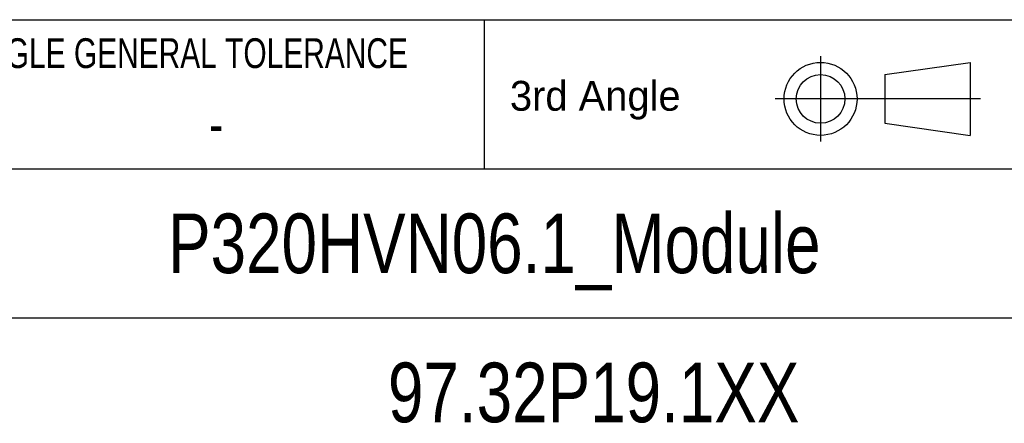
# Model space of a CAD drawing. Header units: millimetres. Extents: x 0 to 3401, y -1 to 1189.
# Tile 14 of 40: x 1551 to 1621, y 49 to 78. Entities that reach past the tile are written whole.
import ezdxf

# ---------------------------------------------------------------- set-up
doc = ezdxf.new("R2010")
doc.units = ezdxf.units.MM
doc.header["$LTSCALE"] = 65.395
doc.layers.get('0').update_dxf_attribs({"linetype": 'CONTINUOUS'})
doc.styles.get("Standard").update_dxf_attribs({"font": 'txt', "width": 0.8})
doc.styles.add('TEXTSTYLE_3', font='txt')
doc.styles.add('TEXTSTYLE_4', font='txt', dxfattribs={"width": 0.75})

msp = doc.modelspace()

# ---------------------------------------------------------------- linework, layer by layer
at = {"linetype": 'Continuous'}
for p, q in [((1503.849, 77.83), (1652.342, 77.83)), ((1584.459, 67.223), (1584.459, 77.83)), ((1608.378, 75.224), (1608.378, 69.166)), ((1612.964, 73.926), (1619.023, 74.792)), ((1619.023, 74.792), (1619.023, 69.599)), ((1612.964, 73.926), (1612.964, 70.464)), ((1619.765, 72.195), (1605.159, 72.195)), ((1612.964, 70.464), (1619.023, 69.599)), ((1503.849, 67.223), (1652.342, 67.223)), ((1503.849, 56.617), (1652.342, 56.617))]:
    msp.add_line(p, q, dxfattribs=at)
for radius in [2.596, 1.731]:
    msp.add_circle((1608.378, 72.195), radius, dxfattribs=at)

# ---------------------------------------------------------------- texts
at = {"linetype": 'Continuous', "attachment_point": 1, "line_spacing_factor": 0.9}
for s, insert, char_height, width, style in [('ANGLE GENERAL TOLERANCE', (1547.452, 76.509), 2.12132, 56.06347, 'TEXTSTYLE_4'), ('3rd Angle', (1586.28, 73.476), 2.1213, 20.22831, 'TEXTSTYLE_3')]:
    msp.add_mtext(s, dxfattribs=dict(at, insert=insert, char_height=char_height, width=width, style=style))
at = {"linetype": 'Continuous', "attachment_point": 2, "line_spacing_factor": 0.9}
for s, insert, char_height, width in [('-', (1565.368, 71.819), 2.828, 3.83858), ('P320HVN06.1_Module', (1585.167, 64.041), 4.24264, 141.82542), ('97.32P19.1XX', (1592.238, 53.435), 4.24264, 56.21499)]:
    msp.add_mtext(s, dxfattribs=dict(at, insert=insert, char_height=char_height, width=width))

doc.saveas('drawing.dxf')
